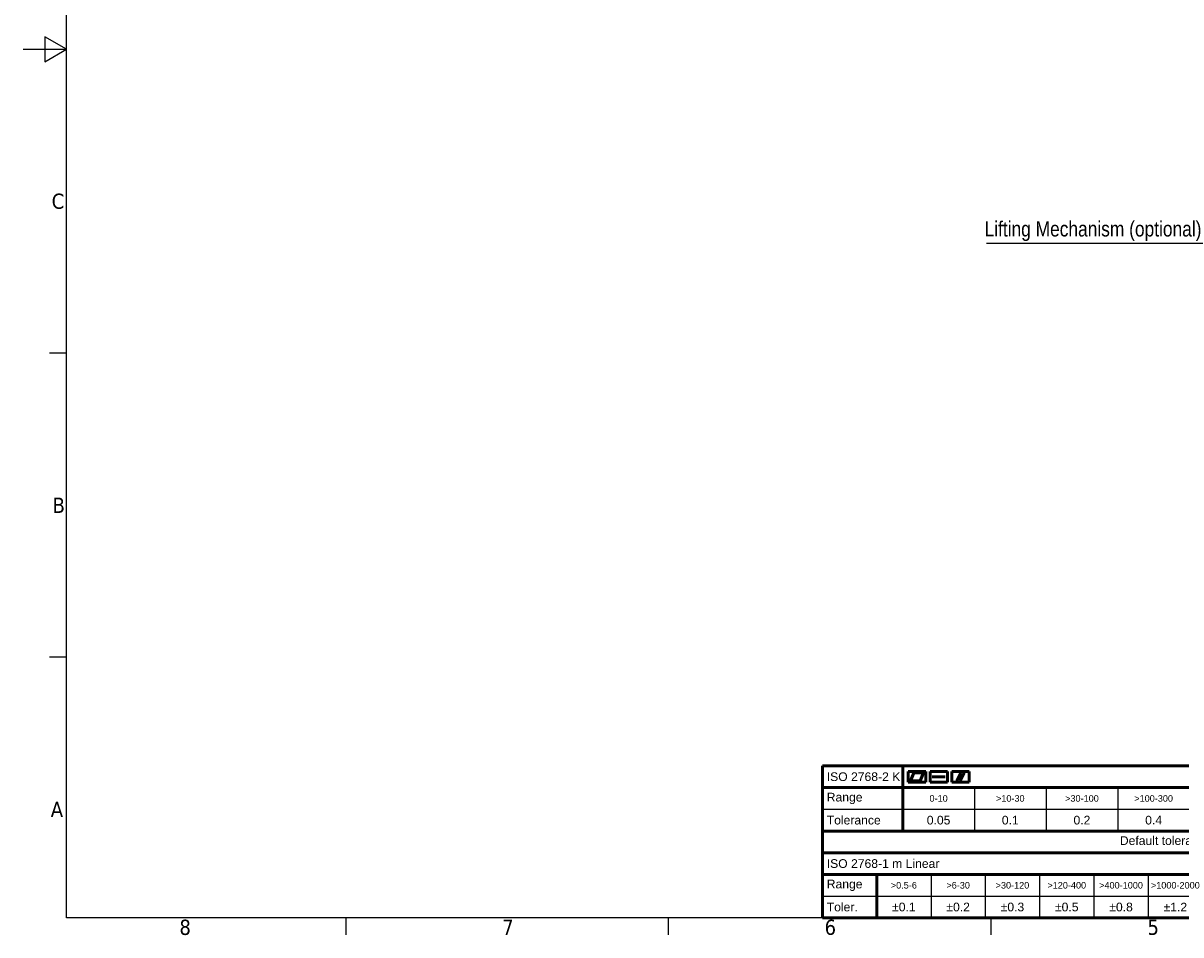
# Model space of a CAD drawing. Header units: millimetres. Extents: x 0 to 5940, y 0 to 4200.
# Tile 1 of 49: x 0 to 2665, y 61 to 2160. Entities that reach past the tile are written whole.
import ezdxf
from ezdxf.enums import TextEntityAlignment as Align

# ---------------------------------------------------------------- set-up
doc = ezdxf.new("R2010")
doc.units = ezdxf.units.MM
doc.header["$LTSCALE"] = 10
doc.layers.get('0').update_dxf_attribs({"lineweight": 25})
for name, color, linetype, lineweight in [('Geometria schizzo (ISO)', 7, 'Continuous', 25), ('Simbolo (ISO)', 7, 'Continuous', 25), ('Titolo (ISO)', 7, 'Continuous', 50)]:
    doc.layers.add(name, color=color, linetype=linetype, lineweight=lineweight)
doc.layers.add('Simboli(ISO)', color=5, linetype='Continuous', lineweight=18, true_color=0x0000ff)
doc.styles.add('Corrente-BSI', font='arial.ttf')
doc.styles.add('Stile testo11', font='tahoma.ttf')
doc.styles.add('Stile testo132', font='tahoma.ttf')
doc.styles.add('Stile testo136', font='arial.ttf')
doc.styles.add('Stile testo26', font='arial.ttf')
doc.styles.add('Stile testo27', font='arial.ttf')
doc.styles.add('Stile testo68', font='arial.ttf')
doc.styles.add('Testo nota (ISO)', font='tahoma.ttf')
doc.dimstyles.new('DEFAULT-ISO$7', dxfattribs={"dimscale": 10, "dimtxt": 3.5, "dimasz": 2.5, "dimexe": 1, "dimexo": 1, "dimgap": 0.762, "dimtad": 1, "dimtoh": 1, "dimrnd": 1e-08, "dimtxsty": 'Corrente-BSI', "dimcen": 0.09, "dimdle": 10, "dimclrd": 7, "dimclre": 7, "dimclrt": 7, "dimazin": 2, "dimtfac": 0.571429, "dimtmove": 0, "dimatfit": 3, "dimfxl": 1, "dimtolj": 1, "dimlwd": 25, "dimlwe": 5, "dimarcsym": 0})

# ---------------------------------------------------------------- blocks, each defined once
blk = doc.blocks.new('Bordi Bordo di default')
at = {"layer": 'Geometria schizzo (ISO)'}
for p, q in [((10, 140), (6.1, 140)), ((10, 70), (6.1, 70)), ((74.25, 10), (74.25, 6.1)), ((148.5, 10), (148.5, 6.1)), ((222.75, 10), (222.75, 6.1))]:
    blk.add_line(p, q, dxfattribs=at)
at = {"layer": 'Geometria schizzo (ISO)', "flags": 128}
for points in [[(10, 10), (10, 410), (584, 410), (584, 10), (10, 10)], [(0, 210), (10, 210), (5, 212.89), (5, 207.11), (10, 210)]]:
    blk.add_lwpolyline(points, dxfattribs=at)
at = {"layer": 'Simbolo (ISO)', "char_height": 3.5, "attachment_point": 7, "style": 'Testo nota (ISO)'}
for s, insert in [('C', (6.56, 173.19)), ('B', (6.78, 103.25)), ('A', (6.36, 33.25)), ('8', (35.98, 6.02)), ('7', (110.29, 6.1)), ('6', (184.51, 6.03)), ('5', (258.85, 6.03))]:
    blk.add_mtext(s, dxfattribs=dict(at, insert=insert))
blk = doc.blocks.new('Cartigli Dietronic')
at = {"color": 7, "lineweight": 50}
for p, q in [((-80.42, 231.35), (-80.42, 228.85)), ((-80.42, 231.35), (-76.42, 231.35)), ((-79.92, 229.2), (-79.18, 231)), ((-79.18, 231), (-76.92, 231)), ((-76.92, 231), (-77.67, 229.2)), ((-76.42, 231.35), (-76.42, 228.85)), ((-75.42, 231.35), (-71.42, 231.35)), ((-75.42, 231.35), (-75.42, 228.85)), ((-74.92, 230.1), (-71.92, 230.1)), ((-71.42, 231.35), (-71.42, 228.85)), ((-70.42, 231.35), (-70.42, 228.85)), ((-70.42, 231.35), (-66.42, 231.35)), ((-68.3, 231), (-69.22, 229.2)), ((-67.53, 231), (-68.45, 229.2)), ((-66.42, 231.35), (-66.42, 228.85)), ((-80.42, 228.85), (-76.42, 228.85)), ((-77.67, 229.2), (-79.92, 229.2)), ((-75.42, 228.85), (-71.42, 228.85)), ((-70.42, 228.85), (-66.42, 228.85))]:
    blk.add_line(p, q, dxfattribs=at)
at = {"layer": 'Titolo (ISO)'}
for p, q in [((99.8, 232.63), (-100.2, 232.63)), ((-100.2, 197.63), (-100.2, 232.63)), ((-81.7, 227.63), (-81.7, 232.63)), ((-100.2, 227.63), (99.8, 227.63)), ((-81.7, 227.63), (-81.7, 217.63)), ((-100.2, 217.63), (99.8, 217.63)), ((-100.2, 212.63), (99.8, 212.63)), ((-100.2, 207.63), (99.8, 207.63)), ((-87.7, 207.63), (-87.7, 197.63)), ((99.8, 197.63), (-100.2, 197.63))]:
    blk.add_line(p, q, dxfattribs=at)
at = {"layer": 'Titolo (ISO)', "lineweight": 25}
for p, q in [((-65.2, 227.63), (-65.2, 217.63)), ((-48.7, 227.63), (-48.7, 217.63)), ((-32.2, 227.63), (-32.2, 217.63)), ((-100.2, 222.63), (99.8, 222.63)), ((-75.2, 207.63), (-75.2, 197.63)), ((-62.7, 207.63), (-62.7, 197.63)), ((-50.2, 207.63), (-50.2, 197.63)), ((-37.7, 207.63), (-37.7, 197.63)), ((-25.2, 207.63), (-25.2, 197.63)), ((-100.2, 202.63), (99.8, 202.63))]:
    blk.add_line(p, q, dxfattribs=at)
at = {"layer": 'Titolo (ISO)', "style": 'Testo nota (ISO)'}
for s, insert, char_height, attachment_point in [('\\fArial|b0|i0;\\H2.0000;ISO 2768-2 K', (-99.2, 230.13), 2, 4), ('\\fArial|b0|i0;\\H2.0000;Range', (-99.2, 225.13), 2, 4), ('\\fArial|b0|i0;\\H1.5000;0-10', (-73.45, 225.13), 1.5, 5), ('\\fArial|b0|i0;\\H1.5000;>10-30', (-56.95, 225.13), 1.5, 5), ('\\fArial|b0|i0;\\H1.5000;>30-100', (-40.45, 225.13), 1.5, 5), ('\\fArial|b0|i0;\\H1.5000;>100-300', (-23.95, 225.13), 1.5, 5), ('\\fArial|b0|i0;\\H2.0000;Tolerance', (-99.2, 220.13), 2, 4), ('\\fArial|b0|i0;\\H2.0000;0.05', (-73.45, 220.13), 2, 5), ('\\fArial|b0|i0;\\H2.0000;0.1', (-56.95, 220.13), 2, 5), ('\\fArial|b0|i0;\\H2.0000;0.2', (-40.45, 220.13), 2, 5), ('\\fArial|b0|i0;\\H2.0000;0.4', (-23.95, 220.13), 2, 5), ('\\fArial|b0|i0;\\H2.0000;Default tolerance except material stock dimensions', (-0.2, 215.13), 2, 5), ('\\fArial|b0|i0;\\H2.0000;ISO 2768-1 m Linear', (-99.2, 210.13), 2, 4), ('\\fArial|b0|i0;\\H2.0000;Range', (-99.2, 205.13), 2, 4), ('\\fArial|b0|i0;\\H1.5000;>0.5-6', (-81.45, 205.13), 1.5, 5), ('\\fArial|b0|i0;\\H1.5000;>6-30', (-68.95, 205.13), 1.5, 5), ('\\fArial|b0|i0;\\H1.5000;>30-120', (-56.45, 205.13), 1.5, 5), ('\\fArial|b0|i0;\\H1.5000;>120-400', (-43.95, 205.13), 1.5, 5), ('\\fArial|b0|i0;\\H1.5000;>400-1000', (-31.45, 205.13), 1.5, 5), ('\\fArial|b0|i0;\\H1.5000;>1000-2000', (-18.95, 205.13), 1.5, 5), ('\\fArial|b0|i0;\\H2.0000;Toler.', (-99.2, 200.13), 2, 4), ('\\fArial|b0|i0;\\H2.0000;±0.1', (-81.45, 200.13), 2, 5), ('\\fArial|b0|i0;\\H2.0000;±0.2', (-68.95, 200.13), 2, 5), ('\\fArial|b0|i0;\\H2.0000;±0.3', (-56.45, 200.13), 2, 5), ('\\fArial|b0|i0;\\H2.0000;±0.5', (-43.95, 200.13), 2, 5), ('\\fArial|b0|i0;\\H2.0000;±0.8', (-31.45, 200.13), 2, 5), ('\\fArial|b0|i0;\\H2.0000;±1.2', (-18.95, 200.13), 2, 5)]:
    blk.add_mtext(s, dxfattribs=dict(at, insert=insert, char_height=char_height, attachment_point=attachment_point))
at = {"layer": 'Titolo (ISO)'}
for tag, height, style, p in [('REV1', 2, 'Stile testo68', (105.8, 255.13)), ('REV1-AUTORE', 2, 'Stile testo68', (232.3, 255.13)), ('REV1-DATA_CREAZIONE', 2, 'Stile testo68', (252.3, 255.13)), ('REV1-APPROVATORE', 2, 'Stile testo68', (272.3, 255.13)), ('REV1-DATA_APPROVAZIONE', 2, 'Stile testo68', (292.3, 255.13)), ('REV0-APPROVATORE', 2, 'Stile testo68', (272.3, 250.13)), ('REV0-DATA_APPROVAZIONE', 2, 'Stile testo11', (292.3, 250.13)), ('NUMERO_REVISIONE', 5, 'Stile testo132', (292.3, 209.13))]:
    blk.add_attdef(tag, text='', height=height, dxfattribs=dict(at, style=style)).set_placement(p, align=Align.MIDDLE_CENTER)
for tag, height, style, p in [('REV1-DESCRIZIONE', 2, 'Stile testo68', (112.8, 255.13)), ('Semilavorato', 2, 'Stile testo11', (168.8, 240.13)), ('Trattamento_Superficiale', 2, 'Stile testo68', (174.8, 235.13)), ('Trattamento_Termico', 2, 'Stile testo68', (170.8, 230.13)), ('Materiale_Dietronic', 3.5, 'Testo nota (ISO)', (154.8, 220.63))]:
    blk.add_attdef(tag, text='', height=height, dxfattribs=dict(at, style=style)).set_placement(p, align=Align.MIDDLE_LEFT)
for tag, p, height, style in [('AUTORE_001', (221.8, 249.4), 2, 'Stile testo68'), ('DATA_CREAZIONE_001', (245.52, 249.13), 2, 'Stile testo68'), ('Massa_001', (286.99, 233.12), 2.49, 'Stile testo26'), ('Scala_vista_iniziale_001', (240.95, 219.15), 2.99, 'Stile testo136'), ('Dimensioni_foglio_001', (259.86, 219.12), 2.99, 'Stile testo136'), ('NUMERO_PARTE_001', (242.29, 206.13), 5, 'Stile testo132'), ('DESCRIZIONE_001', (154.8, 206.38), 3.5, 'Stile testo27')]:
    blk.add_attdef(tag, p, '', height=height, dxfattribs=dict(at, style=style))

msp = doc.modelspace()

# ---------------------------------------------------------------- block references
at = {"xscale": 10, "yscale": 10, "zscale": 10}
for name, p in [('Bordi Bordo di default', (0, 0)), ('Cartigli Dietronic', (2842, -1876.3))]:
    msp.add_blockref(name, p, dxfattribs=at)

# ---------------------------------------------------------------- texts
at = {"layer": 'Simboli(ISO)', "color": 7, "insert": (2212.5, 1658.3), "char_height": 35, "width": 611.326, "attachment_point": 7, "style": 'Corrente-BSI'}
msp.add_mtext('\\fArial|b0|i0;Lifting Mechanism (optional)', dxfattribs=at)

# ---------------------------------------------------------------- leaders
at = {"layer": 'Simboli(ISO)', "color": 7, "linetype": 'Continuous', "lineweight": 25, "annotation_type": 0, "has_hookline": 1, "hookline_direction": 1, "text_width": 606.1}
msp.add_leader([(2966.3, 1729.4), (2848.8, 1652.5), (2823.8, 1652.5)], dimstyle='DEFAULT-ISO$7', override={"dimgap": 0, "dimtad": 1}, dxfattribs=at)

doc.saveas('drawing.dxf')
